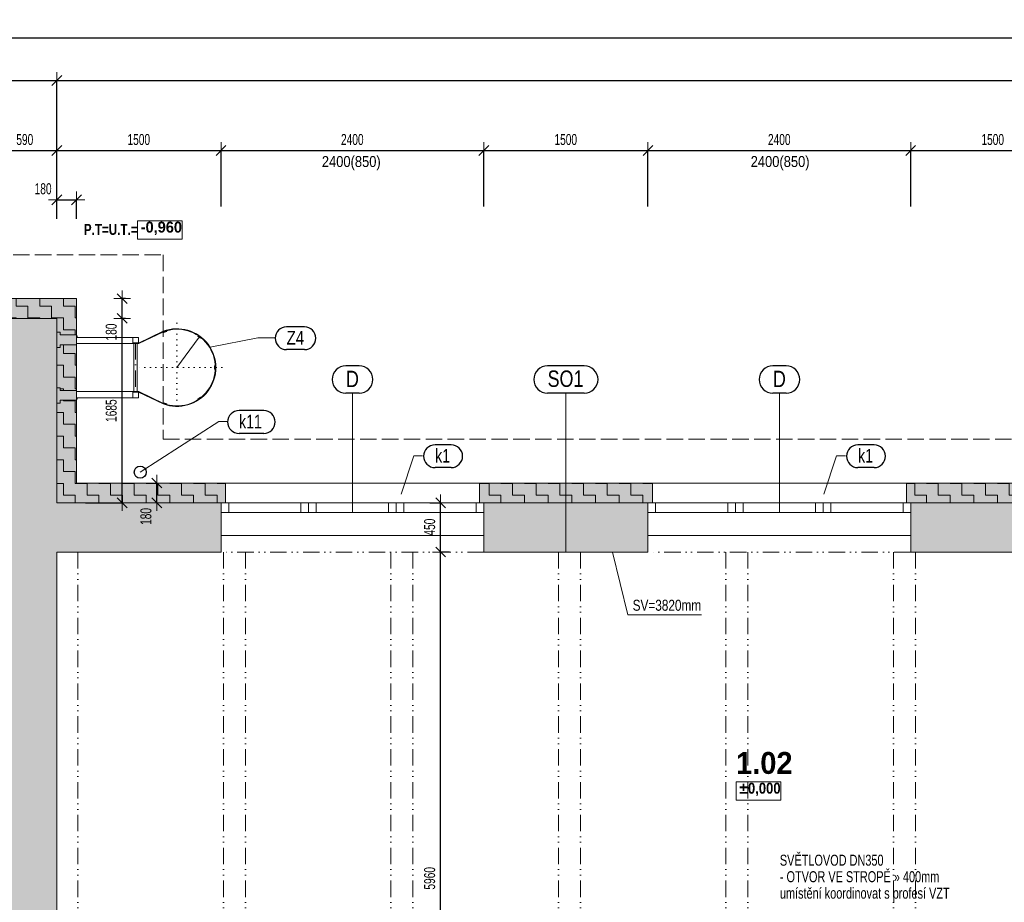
# Model space of a CAD drawing. Header units: millimetres. Extents: x -19372 to 59327, y -69634 to -42168.
# Tile 11 of 44: x -11847 to -2853, y -50807 to -42743. Entities that reach past the tile are written whole.
import ezdxf

# ---------------------------------------------------------------- set-up
doc = ezdxf.new("R2010")
doc.units = ezdxf.units.MM
doc.header["$PDMODE"] = 65
for name, pattern in [('Carkovana 2x_1', [200, 150, -50]), ('Cerchovana_1', [250, 150, -50, 0, -50]), ('JIS_08_37_1', [50, 0, -50]), ('JIS_09_15', [300, 150, -50, 0, -50, 0, -50])]:
    doc.linetypes.add(name, pattern=pattern)
for name, color, linetype, lineweight in [('XR$10$ZPEVNĚNÉ PLOCHY - ČÁRKOVANĚ_1', 7, 'Continuous', 25), ('XR$2$1.NP - STÁVAJÍCÍ_1', 7, 'Continuous', 25), ('XR$3$KOTY_1', 7, 'Continuous', 25), ('XR$4$VÝROBKY_1', 7, 'Continuous', 25), ('XR$5$OKNA + IZOLANT_1', 7, 'Continuous', 25), ('XR$7$1.NP - FILING_1', 7, 'Continuous', 25), ('XR$8$1.NP - NÁVRH_1', 7, 'Continuous', 25)]:
    doc.layers.add(name, color=color, linetype=linetype, lineweight=lineweight)
doc.styles.add('ARIAL', font='ARIAL.TTF')
doc.styles.add('Arial Black', font='Arial Black')
doc.styles.add('ARIALNARROW', font='ARIALN.TTF')
doc.dimstyles.new('DIMSTYLE_10', dxfattribs={"dimtxt": 100, "dimasz": 150, "dimexe": 0, "dimexo": 0, "dimgap": 50, "dimtad": 2, "dimdec": 0, "dimrnd": 5, "dimzin": 12, "dimdsep": 46, "dimtxsty": 'ARIALNARROW', "dimblk1": 'ALL_ML_STRICH', "dimblk2": 'ALL_ML_STRICH', "dimsah": 1, "dimcen": 0, "dimclrd": 6, "dimclre": 6, "dimclrt": 6, "dimadec": 0, "dimazin": 0, "dimtfac": 1, "dimtdec": 0, "dimtix": 1, "dimtmove": 2, "dimatfit": 3, "dimfxl": 0, "dimtvp": 1.2, "dimtzin": 0, "dimlwd": 0, "dimlwe": 13, "dimarcsym": 0})
doc.dimstyles.new('DIMSTYLE_3', dxfattribs={"dimtxt": 100, "dimasz": 150, "dimexe": 0, "dimexo": 0, "dimgap": 50, "dimtad": 2, "dimdec": 0, "dimrnd": 5, "dimdsep": 46, "dimtxsty": 'ARIALNARROW', "dimblk1": 'ALL_ML_STRICH', "dimblk2": 'ALL_ML_STRICH', "dimsah": 1, "dimcen": 0, "dimclrd": 6, "dimclre": 6, "dimclrt": 6, "dimadec": 0, "dimazin": 0, "dimtfac": 1, "dimtdec": 0, "dimtix": 1, "dimtmove": 2, "dimatfit": 3, "dimfxl": 0, "dimtzin": 0, "dimlwd": 0, "dimlwe": 13, "dimarcsym": 0})
doc.dimstyles.new('DIMSTYLE_5', dxfattribs={"dimtxt": 100, "dimasz": 150, "dimexe": 0, "dimexo": 0, "dimgap": 50, "dimtad": 2, "dimdec": 0, "dimrnd": 5, "dimdsep": 46, "dimtxsty": 'ARIALNARROW', "dimblk1": 'ALL_ML_STRICH', "dimblk2": 'ALL_ML_STRICH', "dimsah": 1, "dimcen": 0, "dimclrd": 6, "dimclre": 6, "dimclrt": 6, "dimadec": 0, "dimazin": 0, "dimtfac": 1, "dimtdec": 0, "dimtix": 1, "dimtmove": 2, "dimatfit": 3, "dimfxl": 0, "dimtvp": 1.2, "dimtzin": 0, "dimlwd": 0, "dimlwe": 13, "dimarcsym": 0})
pattern_1 = [(0, (216, 216), (108, 108), [108, -108]), (90, (216, 216), (-108, 108), [108, -108])]

# ---------------------------------------------------------------- blocks, each defined once
blk = doc.blocks.new('ALL_ML_STRICH')
at = {"color": 0, "linetype": 'ByBlock', "lineweight": -2}
for p, q in [((-1, 0), (0.5, 0)), ((-0.3, -0.3), (0.3, 0.3)), ((0, -0.5), (0, 0.5))]:
    blk.add_line(p, q, dxfattribs=at)
blk = doc.blocks.new('*D83')
at = {"layer": 'DEFPOINTS', "color": 6, "linetype": 'Continuous', "lineweight": 13}
for p in [(-8022, -47606.7), (-8022, -53566.7), (-8001.9, -53566.7)]:
    blk.add_point(p, dxfattribs=at)
at = {"layer": 'XR$3$KOTY_1', "color": 6, "linetype": 'Continuous', "lineweight": -2}
for p, q in [((-7922, -47606.7), (-8001.9, -47606.7)), ((-8001.9, -53566.7), (-8001.9, -47606.7)), ((-7922, -53566.7), (-8001.9, -53566.7))]:
    blk.add_line(p, q, dxfattribs=at)
at = {"layer": 'XR$3$KOTY_1', "color": 6, "linetype": 'Continuous', "lineweight": 13, "xscale": 150, "yscale": 150, "zscale": 150}
for p, rotation in [((-8001.9, -47606.7), 90), ((-8001.9, -53566.7), 270)]:
    blk.add_blockref('ALL_ML_STRICH', p, dxfattribs=dict(at, rotation=rotation))
at = {"layer": 'XR$3$KOTY_1', "color": 6, "linetype": 'Continuous', "lineweight": 13, "insert": (-8101.9, -50587.7), "char_height": 100, "width": 324.571, "attachment_point": 5, "rotation": 90, "style": 'ARIALNARROW'}
blk.add_mtext('\\W0.81;\\A1;{5960}', dxfattribs=at)
blk = doc.blocks.new('*D84')
at = {"layer": 'DEFPOINTS', "color": 6, "linetype": 'Continuous', "lineweight": 13}
for p in [(-8001.9, -47156.7), (-8022, -47606.7), (-8001.9, -47606.7)]:
    blk.add_point(p, dxfattribs=at)
at = {"layer": 'XR$3$KOTY_1', "color": 6, "linetype": 'Continuous', "lineweight": -2}
for p, q in [((-8101.9, -47156.7), (-8001.9, -47156.7)), ((-8001.9, -47606.7), (-8001.9, -47156.7)), ((-7922, -47606.7), (-8001.9, -47606.7))]:
    blk.add_line(p, q, dxfattribs=at)
at = {"layer": 'XR$3$KOTY_1', "color": 6, "linetype": 'Continuous', "lineweight": 13, "xscale": 150, "yscale": 150, "zscale": 150}
for p, rotation in [((-8001.9, -47156.7), 90), ((-8001.9, -47606.7), 270)]:
    blk.add_blockref('ALL_ML_STRICH', p, dxfattribs=dict(at, rotation=rotation))
at = {"layer": 'XR$3$KOTY_1', "color": 6, "linetype": 'Continuous', "lineweight": 13, "insert": (-8101.9, -47379.1), "char_height": 100, "width": 243.429, "attachment_point": 5, "rotation": 90, "style": 'ARIALNARROW'}
blk.add_mtext('\\W0.81;\\A1;{450}', dxfattribs=at)
blk = doc.blocks.new('*D161')
at = {"layer": 'DEFPOINTS', "color": 6, "linetype": 'Continuous', "lineweight": 13}
for p in [(-17937.8, -43298.8), (-17937.8, -45471.7), (-11507.8, -45471.7)]:
    blk.add_point(p, dxfattribs=at)
at = {"layer": 'XR$3$KOTY_1', "color": 6, "linetype": 'Continuous', "lineweight": -2}
for p, q in [((-17937.8, -44450.4), (-17937.8, -43298.8)), ((-17937.8, -43298.8), (-11507.8, -43298.8)), ((-11507.8, -44450.4), (-11507.8, -43298.8))]:
    blk.add_line(p, q, dxfattribs=at)
at = {"layer": 'XR$3$KOTY_1', "color": 6, "linetype": 'Continuous', "lineweight": 13, "xscale": 150, "yscale": 150, "zscale": 150, "rotation": 180}
blk.add_blockref('ALL_ML_STRICH', (-17937.8, -43298.8), dxfattribs=at)
at = {"layer": 'XR$3$KOTY_1', "color": 6, "linetype": 'Continuous', "lineweight": 13, "xscale": 150, "yscale": 150, "zscale": 150}
blk.add_blockref('ALL_ML_STRICH', (-11507.8, -43298.8), dxfattribs=at)
at = {"layer": 'XR$3$KOTY_1', "color": 6, "linetype": 'Continuous', "lineweight": 13, "insert": (-14723.9, -43198.8), "char_height": 100, "width": 324.571, "attachment_point": 5, "style": 'ARIALNARROW'}
blk.add_mtext('\\W0.81;\\A1;{6430}', dxfattribs=at)
blk = doc.blocks.new('*D166')
at = {"layer": 'DEFPOINTS', "color": 6, "linetype": 'Continuous', "lineweight": 13}
for p in [(-12097.8, -43938.5), (-12097.8, -45471.7), (-11507.8, -45471.7)]:
    blk.add_point(p, dxfattribs=at)
at = {"layer": 'XR$3$KOTY_1', "color": 6, "linetype": 'Continuous', "lineweight": -2}
for p, q in [((-12097.8, -44450.4), (-12097.8, -43938.5)), ((-12097.8, -43938.5), (-11507.8, -43938.5)), ((-11507.8, -44450.4), (-11507.8, -43938.5))]:
    blk.add_line(p, q, dxfattribs=at)
at = {"layer": 'XR$3$KOTY_1', "color": 6, "linetype": 'Continuous', "lineweight": 13, "xscale": 150, "yscale": 150, "zscale": 150, "rotation": 180}
blk.add_blockref('ALL_ML_STRICH', (-12097.8, -43938.5), dxfattribs=at)
at = {"layer": 'XR$3$KOTY_1', "color": 6, "linetype": 'Continuous', "lineweight": 13, "xscale": 150, "yscale": 150, "zscale": 150}
blk.add_blockref('ALL_ML_STRICH', (-11507.8, -43938.5), dxfattribs=at)
at = {"layer": 'XR$3$KOTY_1', "color": 6, "linetype": 'Continuous', "lineweight": 13, "insert": (-11800.3, -43838.5), "char_height": 100, "width": 243.429, "attachment_point": 5, "style": 'ARIALNARROW'}
blk.add_mtext('\\W0.81;\\A1;{590}', dxfattribs=at)
blk = doc.blocks.new('*D188')
at = {"layer": 'DEFPOINTS', "color": 6, "linetype": 'Continuous', "lineweight": 13}
for p in [(-11507.8, -43298.8), (-11507.8, -45471.7), (17177.2, -45471.7)]:
    blk.add_point(p, dxfattribs=at)
at = {"layer": 'XR$3$KOTY_1', "color": 6, "linetype": 'Continuous', "lineweight": -2}
for p, q in [((-11507.8, -44450.4), (-11507.8, -43298.8)), ((-11507.8, -43298.8), (17177.2, -43298.8)), ((17177.2, -44450.4), (17177.2, -43298.8))]:
    blk.add_line(p, q, dxfattribs=at)
at = {"layer": 'XR$3$KOTY_1', "color": 6, "linetype": 'Continuous', "lineweight": 13, "xscale": 150, "yscale": 150, "zscale": 150, "rotation": 180}
blk.add_blockref('ALL_ML_STRICH', (-11507.8, -43298.8), dxfattribs=at)
at = {"layer": 'XR$3$KOTY_1', "color": 6, "linetype": 'Continuous', "lineweight": 13, "xscale": 150, "yscale": 150, "zscale": 150}
blk.add_blockref('ALL_ML_STRICH', (17177.2, -43298.8), dxfattribs=at)
at = {"layer": 'XR$3$KOTY_1', "color": 6, "linetype": 'Continuous', "lineweight": 13, "insert": (2830, -43198.8), "char_height": 100, "width": 405.714, "attachment_point": 5, "style": 'ARIALNARROW'}
blk.add_mtext('\\W0.81;\\A1;{28685}', dxfattribs=at)
blk = doc.blocks.new('*D235')
at = {"layer": 'DEFPOINTS', "color": 6, "linetype": 'Continuous', "lineweight": 13}
for p in [(-10007.8, -43938.5), (-10007.8, -47156.7), (-7607.8, -47156.7)]:
    blk.add_point(p, dxfattribs=at)
at = {"layer": 'XR$3$KOTY_1', "color": 6, "linetype": 'Continuous', "lineweight": -2}
for p, q in [((-10007.8, -44450.4), (-10007.8, -43938.5)), ((-10007.8, -43938.5), (-7607.8, -43938.5)), ((-7607.8, -44450.4), (-7607.8, -43938.5))]:
    blk.add_line(p, q, dxfattribs=at)
at = {"layer": 'XR$3$KOTY_1', "color": 6, "linetype": 'Continuous', "lineweight": 13, "xscale": 150, "yscale": 150, "zscale": 150, "rotation": 180}
blk.add_blockref('ALL_ML_STRICH', (-10007.8, -43938.5), dxfattribs=at)
at = {"layer": 'XR$3$KOTY_1', "color": 6, "linetype": 'Continuous', "lineweight": 13, "xscale": 150, "yscale": 150, "zscale": 150}
blk.add_blockref('ALL_ML_STRICH', (-7607.8, -43938.5), dxfattribs=at)
at = {"layer": 'XR$3$KOTY_1', "color": 6, "linetype": 'Continuous', "lineweight": 13, "insert": (-8808.9, -43838.5), "char_height": 100, "width": 324.571, "attachment_point": 5, "style": 'ARIALNARROW'}
blk.add_mtext('\\W0.81;\\A1;{2400}', dxfattribs=at)
blk = doc.blocks.new('*D236')
at = {"layer": 'DEFPOINTS', "color": 6, "linetype": 'Continuous', "lineweight": 13}
for p in [(-7607.8, -43938.5), (-7607.8, -47156.7), (-6107.8, -47156.7)]:
    blk.add_point(p, dxfattribs=at)
at = {"layer": 'XR$3$KOTY_1', "color": 6, "linetype": 'Continuous', "lineweight": -2}
for p, q in [((-7607.8, -44450.4), (-7607.8, -43938.5)), ((-7607.8, -43938.5), (-6107.8, -43938.5)), ((-6107.8, -44450.4), (-6107.8, -43938.5))]:
    blk.add_line(p, q, dxfattribs=at)
at = {"layer": 'XR$3$KOTY_1', "color": 6, "linetype": 'Continuous', "lineweight": 13, "xscale": 150, "yscale": 150, "zscale": 150, "rotation": 180}
blk.add_blockref('ALL_ML_STRICH', (-7607.8, -43938.5), dxfattribs=at)
at = {"layer": 'XR$3$KOTY_1', "color": 6, "linetype": 'Continuous', "lineweight": 13, "xscale": 150, "yscale": 150, "zscale": 150}
blk.add_blockref('ALL_ML_STRICH', (-6107.8, -43938.5), dxfattribs=at)
at = {"layer": 'XR$3$KOTY_1', "color": 6, "linetype": 'Continuous', "lineweight": 13, "insert": (-6858.9, -43838.5), "char_height": 100, "width": 324.571, "attachment_point": 5, "style": 'ARIALNARROW'}
blk.add_mtext('\\W0.81;\\A1;{1500}', dxfattribs=at)
blk = doc.blocks.new('*D237')
at = {"layer": 'DEFPOINTS', "color": 6, "linetype": 'Continuous', "lineweight": 13}
for p in [(-6107.8, -43938.5), (-6107.8, -47156.7), (-3707.8, -47156.7)]:
    blk.add_point(p, dxfattribs=at)
at = {"layer": 'XR$3$KOTY_1', "color": 6, "linetype": 'Continuous', "lineweight": -2}
for p, q in [((-6107.8, -44450.4), (-6107.8, -43938.5)), ((-6107.8, -43938.5), (-3707.8, -43938.5)), ((-3707.8, -44450.4), (-3707.8, -43938.5))]:
    blk.add_line(p, q, dxfattribs=at)
at = {"layer": 'XR$3$KOTY_1', "color": 6, "linetype": 'Continuous', "lineweight": 13, "xscale": 150, "yscale": 150, "zscale": 150, "rotation": 180}
blk.add_blockref('ALL_ML_STRICH', (-6107.8, -43938.5), dxfattribs=at)
at = {"layer": 'XR$3$KOTY_1', "color": 6, "linetype": 'Continuous', "lineweight": 13, "xscale": 150, "yscale": 150, "zscale": 150}
blk.add_blockref('ALL_ML_STRICH', (-3707.8, -43938.5), dxfattribs=at)
at = {"layer": 'XR$3$KOTY_1', "color": 6, "linetype": 'Continuous', "lineweight": 13, "insert": (-4908.9, -43838.5), "char_height": 100, "width": 324.571, "attachment_point": 5, "style": 'ARIALNARROW'}
blk.add_mtext('\\W0.81;\\A1;{2400}', dxfattribs=at)
blk = doc.blocks.new('*D238')
at = {"layer": 'DEFPOINTS', "color": 6, "linetype": 'Continuous', "lineweight": 13}
for p in [(-3707.8, -43938.5), (-3707.8, -47156.7), (-2207.8, -47156.7)]:
    blk.add_point(p, dxfattribs=at)
at = {"layer": 'XR$3$KOTY_1', "color": 6, "linetype": 'Continuous', "lineweight": -2}
for p, q in [((-3707.8, -44450.4), (-3707.8, -43938.5)), ((-3707.8, -43938.5), (-2207.8, -43938.5)), ((-2207.8, -44450.4), (-2207.8, -43938.5))]:
    blk.add_line(p, q, dxfattribs=at)
at = {"layer": 'XR$3$KOTY_1', "color": 6, "linetype": 'Continuous', "lineweight": 13, "xscale": 150, "yscale": 150, "zscale": 150, "rotation": 180}
blk.add_blockref('ALL_ML_STRICH', (-3707.8, -43938.5), dxfattribs=at)
at = {"layer": 'XR$3$KOTY_1', "color": 6, "linetype": 'Continuous', "lineweight": 13, "xscale": 150, "yscale": 150, "zscale": 150}
blk.add_blockref('ALL_ML_STRICH', (-2207.8, -43938.5), dxfattribs=at)
at = {"layer": 'XR$3$KOTY_1', "color": 6, "linetype": 'Continuous', "lineweight": 13, "insert": (-2958.9, -43838.5), "char_height": 100, "width": 324.571, "attachment_point": 5, "style": 'ARIALNARROW'}
blk.add_mtext('\\W0.81;\\A1;{1500}', dxfattribs=at)
blk = doc.blocks.new('*D240')
at = {"layer": 'DEFPOINTS', "color": 6, "linetype": 'Continuous', "lineweight": 13}
for p in [(-11507.8, -43938.5), (-11507.8, -45471.7), (-10007.8, -47156.7)]:
    blk.add_point(p, dxfattribs=at)
at = {"layer": 'XR$3$KOTY_1', "color": 6, "linetype": 'Continuous', "lineweight": -2}
for p, q in [((-11507.8, -44450.4), (-11507.8, -43938.5)), ((-11507.8, -43938.5), (-10007.8, -43938.5)), ((-10007.8, -44450.4), (-10007.8, -43938.5))]:
    blk.add_line(p, q, dxfattribs=at)
at = {"layer": 'XR$3$KOTY_1', "color": 6, "linetype": 'Continuous', "lineweight": 13, "xscale": 150, "yscale": 150, "zscale": 150, "rotation": 180}
blk.add_blockref('ALL_ML_STRICH', (-11507.8, -43938.5), dxfattribs=at)
at = {"layer": 'XR$3$KOTY_1', "color": 6, "linetype": 'Continuous', "lineweight": 13, "xscale": 150, "yscale": 150, "zscale": 150}
blk.add_blockref('ALL_ML_STRICH', (-10007.8, -43938.5), dxfattribs=at)
at = {"layer": 'XR$3$KOTY_1', "color": 6, "linetype": 'Continuous', "lineweight": 13, "insert": (-10758.9, -43838.5), "char_height": 100, "width": 324.571, "attachment_point": 5, "style": 'ARIALNARROW'}
blk.add_mtext('\\W0.81;\\A1;{1500}', dxfattribs=at)
blk = doc.blocks.new('*D253')
at = {"layer": 'DEFPOINTS', "color": 6, "linetype": 'Continuous', "lineweight": 13}
for p in [(-17937.8, -42908.9), (-17937.8, -45471.7), (23607.2, -45471.7)]:
    blk.add_point(p, dxfattribs=at)
at = {"layer": 'XR$3$KOTY_1', "color": 6, "linetype": 'Continuous', "lineweight": -2}
for p, q in [((-17937.8, -44450.4), (-17937.8, -42908.9)), ((-17937.8, -42908.9), (23607.2, -42908.9)), ((23607.2, -44450.4), (23607.2, -42908.9))]:
    blk.add_line(p, q, dxfattribs=at)
at = {"layer": 'XR$3$KOTY_1', "color": 6, "linetype": 'Continuous', "lineweight": 13, "xscale": 150, "yscale": 150, "zscale": 150, "rotation": 180}
blk.add_blockref('ALL_ML_STRICH', (-17937.8, -42908.9), dxfattribs=at)
at = {"layer": 'XR$3$KOTY_1', "color": 6, "linetype": 'Continuous', "lineweight": 13, "xscale": 150, "yscale": 150, "zscale": 150}
blk.add_blockref('ALL_ML_STRICH', (23607.2, -42908.9), dxfattribs=at)
at = {"layer": 'XR$3$KOTY_1', "color": 6, "linetype": 'Continuous', "lineweight": 13, "insert": (2830, -42808.9), "char_height": 100, "width": 405.714, "attachment_point": 5, "style": 'ARIALNARROW'}
blk.add_mtext('\\W0.81;\\A1;{41545}', dxfattribs=at)
blk = doc.blocks.new('*D260')
at = {"layer": 'DEFPOINTS', "color": 6, "linetype": 'Continuous', "lineweight": 13}
for p in [(-10647.8, -46976.7), (-10593.4, -47156.7), (-10592.2, -47156.7)]:
    blk.add_point(p, dxfattribs=at)
at = {"layer": 'XR$3$KOTY_1', "color": 6, "linetype": 'Continuous', "lineweight": -2}
for p, q in [((-10593.4, -46976.7), (-10593.4, -46976.7)), ((-10593.4, -47156.7), (-10593.4, -46976.7)), ((-10593.4, -47156.7), (-10593.4, -47156.7))]:
    blk.add_line(p, q, dxfattribs=at)
at = {"layer": 'XR$3$KOTY_1', "color": 6, "linetype": 'Continuous', "lineweight": 13, "xscale": 150, "yscale": 150, "zscale": 150}
for p, rotation in [((-10593.4, -46976.7), 90), ((-10593.4, -47156.7), 270)]:
    blk.add_blockref('ALL_ML_STRICH', p, dxfattribs=dict(at, rotation=rotation))
at = {"layer": 'XR$3$KOTY_1', "color": 6, "linetype": 'Continuous', "lineweight": 13, "insert": (-10693.4, -47281.8), "char_height": 100, "width": 243.429, "attachment_point": 5, "rotation": 90, "style": 'ARIALNARROW'}
blk.add_mtext('\\W0.81;\\A1;{180}', dxfattribs=at)
blk = doc.blocks.new('*D261')
at = {"layer": 'DEFPOINTS', "color": 6, "linetype": 'Continuous', "lineweight": 13}
for p in [(-11507.8, -44388.5), (-11327.8, -45291.7), (-11507.8, -45471.7)]:
    blk.add_point(p, dxfattribs=at)
at = {"layer": 'XR$3$KOTY_1', "color": 6, "linetype": 'Continuous', "lineweight": -2}
for p, q in [((-11507.8, -44561.4), (-11507.8, -44388.5)), ((-11507.8, -44388.5), (-11327.8, -44388.5)), ((-11327.8, -44561.4), (-11327.8, -44388.5))]:
    blk.add_line(p, q, dxfattribs=at)
at = {"layer": 'XR$3$KOTY_1', "color": 6, "linetype": 'Continuous', "lineweight": 13, "xscale": 150, "yscale": 150, "zscale": 150, "rotation": 180}
blk.add_blockref('ALL_ML_STRICH', (-11507.8, -44388.5), dxfattribs=at)
at = {"layer": 'XR$3$KOTY_1', "color": 6, "linetype": 'Continuous', "lineweight": 13, "xscale": 150, "yscale": 150, "zscale": 150}
blk.add_blockref('ALL_ML_STRICH', (-11327.8, -44388.5), dxfattribs=at)
at = {"layer": 'XR$3$KOTY_1', "color": 6, "linetype": 'Continuous', "lineweight": 13, "insert": (-11633, -44288.5), "char_height": 100, "width": 243.429, "attachment_point": 5, "style": 'ARIALNARROW'}
blk.add_mtext('\\W0.81;\\A1;{180}', dxfattribs=at)
blk = doc.blocks.new('*D303')
at = {"layer": 'DEFPOINTS', "color": 6, "linetype": 'Continuous', "lineweight": 13}
for p in [(-11507.8, -45471.7), (-10910.8, -47156.7), (-10686.8, -47156.7)]:
    blk.add_point(p, dxfattribs=at)
at = {"layer": 'XR$3$KOTY_1', "color": 6, "linetype": 'Continuous', "lineweight": -2}
for p, q in [((-10879.2, -45471.7), (-10910.8, -45471.7)), ((-10910.8, -47156.7), (-10910.8, -45471.7)), ((-11244.2, -47156.7), (-10910.8, -47156.7))]:
    blk.add_line(p, q, dxfattribs=at)
at = {"layer": 'XR$3$KOTY_1', "color": 6, "linetype": 'Continuous', "lineweight": 13, "xscale": 150, "yscale": 150, "zscale": 150}
for p, rotation in [((-10910.8, -45471.7), 90), ((-10910.8, -47156.7), 270)]:
    blk.add_blockref('ALL_ML_STRICH', p, dxfattribs=dict(at, rotation=rotation))
at = {"layer": 'XR$3$KOTY_1', "color": 6, "linetype": 'Continuous', "lineweight": 13, "insert": (-11010.8, -46315.2), "char_height": 100, "width": 324.571, "attachment_point": 5, "rotation": 90, "style": 'ARIALNARROW'}
blk.add_mtext('\\W0.81;\\A1;{1685}', dxfattribs=at)
blk = doc.blocks.new('*D304')
at = {"layer": 'DEFPOINTS', "color": 6, "linetype": 'Continuous', "lineweight": 13}
for p in [(-11327.8, -45291.7), (-11507.8, -45471.7), (-10910.8, -45471.7)]:
    blk.add_point(p, dxfattribs=at)
at = {"layer": 'XR$3$KOTY_1', "color": 6, "linetype": 'Continuous', "lineweight": -2}
for p, q in [((-10879.2, -45291.7), (-10910.8, -45291.7)), ((-10910.8, -45471.7), (-10910.8, -45291.7)), ((-10879.2, -45471.7), (-10910.8, -45471.7))]:
    blk.add_line(p, q, dxfattribs=at)
at = {"layer": 'XR$3$KOTY_1', "color": 6, "linetype": 'Continuous', "lineweight": 13, "xscale": 150, "yscale": 150, "zscale": 150}
for p, rotation in [((-10910.8, -45291.7), 90), ((-10910.8, -45471.7), 270)]:
    blk.add_blockref('ALL_ML_STRICH', p, dxfattribs=dict(at, rotation=rotation))
at = {"layer": 'XR$3$KOTY_1', "color": 6, "linetype": 'Continuous', "lineweight": 13, "insert": (-11010.8, -45596.8), "char_height": 100, "width": 243.429, "attachment_point": 5, "rotation": 90, "style": 'ARIALNARROW'}
blk.add_mtext('\\W0.81;\\A1;{180}', dxfattribs=at)
blk = doc.blocks.new('KOMPLEXNÍ OBJEKT_17')
at = {"layer": 'XR$4$VÝROBKY_1', "linetype": 'Continuous', "lineweight": 13}
blk.add_hatch(color=171, dxfattribs=at).paths.add_polyline_path([(-11477.8, -45597.7), (-11507.8, -45597.7), (-11507.8, -45737.7), (-11477.8, -45737.7), (-11477.8, -45712.7), (-11327.8, -45712.7), (-11327.8, -45622.7), (-11477.8, -45622.7)])
at = {"layer": 'XR$4$VÝROBKY_1', "color": 5, "linetype": 'Continuous', "lineweight": 13}
for p, q in [((-11477.8, -45597.7), (-11507.8, -45597.7)), ((-11507.8, -45597.7), (-11507.8, -45737.7)), ((-11477.8, -45622.7), (-11477.8, -45597.7)), ((-11507.8, -45712.7), (-11507.8, -45622.7)), ((-11477.8, -45622.7), (-11327.8, -45622.7)), ((-11327.8, -45622.7), (-11327.8, -45712.7)), ((-11507.8, -45737.7), (-11477.8, -45737.7)), ((-11327.8, -45712.7), (-11477.8, -45712.7)), ((-11477.8, -45737.7), (-11477.8, -45712.7))]:
    blk.add_line(p, q, dxfattribs=at)
blk = doc.blocks.new('KOMPLEXNÍ OBJEKT_18')
at = {"layer": 'XR$4$VÝROBKY_1', "linetype": 'Continuous', "lineweight": 13}
blk.add_hatch(color=171, dxfattribs=at).paths.add_polyline_path([(-11477.8, -46245.7), (-11507.8, -46245.7), (-11507.8, -46105.7), (-11477.8, -46105.7), (-11477.8, -46130.7), (-11327.8, -46130.7), (-11327.8, -46220.7), (-11477.8, -46220.7)], flags=16)
at = {"layer": 'XR$4$VÝROBKY_1', "color": 5, "linetype": 'Continuous', "lineweight": 13}
for p, q in [((-11507.8, -46105.7), (-11477.8, -46105.7)), ((-11507.8, -46245.7), (-11507.8, -46105.7)), ((-11507.8, -46130.7), (-11507.8, -46220.7)), ((-11477.8, -46105.7), (-11477.8, -46130.7)), ((-11327.8, -46130.7), (-11477.8, -46130.7)), ((-11327.8, -46220.7), (-11327.8, -46130.7)), ((-11477.8, -46220.7), (-11327.8, -46220.7)), ((-11477.8, -46220.7), (-11477.8, -46245.7)), ((-11477.8, -46245.7), (-11507.8, -46245.7))]:
    blk.add_line(p, q, dxfattribs=at)
blk = doc.blocks.new('KOMPLEXNÍ OBJEKT_19')
at = {"layer": 'XR$4$VÝROBKY_1', "color": 5, "linetype": 'Continuous', "lineweight": 13}
for p, q in [((-10762.8, -45646.7), (-10812.8, -45646.7)), ((-10812.8, -45646.7), (-10812.8, -45696.7)), ((-10762.8, -45696.7), (-10762.8, -45646.7)), ((-10812.8, -45696.7), (-10762.8, -45696.7)), ((-10802.8, -46146.7), (-10802.8, -45696.7)), ((-10772.8, -46146.7), (-10772.8, -45696.7)), ((-10762.8, -46146.7), (-10812.8, -46146.7)), ((-10812.8, -46146.7), (-10812.8, -46196.7)), ((-10812.8, -46196.7), (-10762.8, -46196.7)), ((-10762.8, -46196.7), (-10762.8, -46146.7))]:
    blk.add_line(p, q, dxfattribs=at)
at = {"layer": 'XR$4$VÝROBKY_1', "color": 5, "linetype": 'Cerchovana_1', "lineweight": 13}
blk.add_line((-10787.8, -45696.7), (-10787.8, -46146.7), dxfattribs=at)
blk = doc.blocks.new('KOMPLEXNÍ OBJEKT_20')
at = {"layer": 'XR$4$VÝROBKY_1', "color": 5, "linetype": 'Continuous', "lineweight": 13}
for p, q in [((-10762.2, -45698.1), (-10535.7, -45589.6)), ((-10760, -45702.6), (-10533.5, -45594.2)), ((-10505, -45584.8), (-10533.5, -45594.2)), ((-10533.5, -45594.2), (-10531.6, -45599.9)), ((-10531.6, -45599.9), (-10503.1, -45590.5)), ((-10503.1, -45590.5), (-10505, -45584.8)), ((-10208.6, -45643.3), (-10291.9, -45758.4)), ((-10217.2, -45629.6), (-10220.8, -45634.5)), ((-10220.8, -45634.5), (-10196.4, -45652.1)), ((-10192.9, -45647.2), (-10217.2, -45629.6)), ((-10196.4, -45652.1), (-10192.9, -45647.2)), ((-10410.1, -45921.7), (-10291.9, -45758.4)), ((-10066.4, -45906.7), (-10066.4, -45936.7)), ((-10060.4, -45906.7), (-10066.4, -45906.7)), ((-10066.4, -45936.7), (-10060.4, -45936.7)), ((-10060.4, -45936.7), (-10060.4, -45906.7)), ((-10762.2, -46145.3), (-10535.7, -46253.7)), ((-10760, -46140.8), (-10533.5, -46249.2)), ((-10220.8, -46208.8), (-10196.4, -46191.3)), ((-10217.2, -46213.7), (-10220.8, -46208.8)), ((-10192.9, -46196.1), (-10217.2, -46213.7)), ((-10196.4, -46191.3), (-10192.9, -46196.1)), ((-10533.5, -46249.2), (-10531.6, -46243.5)), ((-10505, -46258.6), (-10533.5, -46249.2)), ((-10531.6, -46243.5), (-10503.1, -46252.9)), ((-10503.1, -46252.9), (-10505, -46258.6))]:
    blk.add_line(p, q, dxfattribs=at)
at = {"layer": 'XR$4$VÝROBKY_1', "color": 5, "linetype": 'JIS_08_37_1', "lineweight": 13}
for p, q in [((-10410.1, -45517.3), (-10410.1, -46317.3)), ((-10001.3, -45921.7), (-10802.8, -45921.7))]:
    blk.add_line(p, q, dxfattribs=at)
at = {"layer": 'XR$4$VÝROBKY_1', "color": 5, "linetype": 'Continuous', "lineweight": 13}
for radius in [355, 350]:
    blk.add_arc((-10410.1, -45921.7), radius, 249.35483, 110.64517, dxfattribs=at)
blk = doc.blocks.new('KOMPLEXNÍ OBJEKT_21')
at = {"layer": 'XR$4$VÝROBKY_1', "color": 5, "linetype": 'Continuous', "lineweight": 13}
for p, q in [((-11327.8, -45632.7), (-11321.8, -45632.7)), ((-11327.8, -45702.7), (-11327.8, -45632.7)), ((-11321.8, -45632.7), (-11321.8, -45646.7)), ((-11321.8, -45646.7), (-10812.8, -45646.7)), ((-10812.8, -45646.7), (-10812.8, -45696.7)), ((-10762.8, -45702.7), (-11327.8, -45702.7)), ((-10812.8, -45696.7), (-10762.8, -45696.7)), ((-10762.8, -45696.7), (-10762.8, -45702.7))]:
    blk.add_line(p, q, dxfattribs=at)
blk = doc.blocks.new('KOMPLEXNÍ OBJEKT_22')
at = {"layer": 'XR$4$VÝROBKY_1', "color": 5, "linetype": 'Continuous', "lineweight": 13}
for p, q in [((-11327.8, -46140.7), (-11327.8, -46210.7)), ((-10762.8, -46140.7), (-11327.8, -46140.7)), ((-11327.8, -46210.7), (-11321.8, -46210.7)), ((-11321.8, -46196.7), (-10812.8, -46196.7)), ((-11321.8, -46210.7), (-11321.8, -46196.7)), ((-10812.8, -46146.7), (-10762.8, -46146.7)), ((-10812.8, -46196.7), (-10812.8, -46146.7)), ((-10762.8, -46146.7), (-10762.8, -46140.7))]:
    blk.add_line(p, q, dxfattribs=at)
blk = doc.blocks.new('KOMPLEXNÍ OBJEKT_29')
at = {"layer": 'XR$5$OKNA + IZOLANT_1', "color": 7, "linetype": 'Continuous', "lineweight": 13}
for p, q in [((-9967.8, -47156.7), (-9967.8, -46976.7)), ((-10007.8, -47156.7), (-9967.8, -47156.7))]:
    blk.add_line(p, q, dxfattribs=at)
blk = doc.blocks.new('KOMPLEXNÍ OBJEKT_30')
at = {"layer": 'XR$5$OKNA + IZOLANT_1', "color": 7, "linetype": 'Continuous', "lineweight": 13}
for p, q in [((-7647.8, -47156.7), (-7647.8, -46976.7)), ((-7607.8, -47156.7), (-7647.8, -47156.7))]:
    blk.add_line(p, q, dxfattribs=at)
blk = doc.blocks.new('KOMPLEXNÍ OBJEKT_31')
at = {"layer": 'XR$5$OKNA + IZOLANT_1', "color": 7, "linetype": 'Continuous', "lineweight": 13}
for p, q in [((-6067.8, -47156.7), (-6067.8, -46976.7)), ((-6107.8, -47156.7), (-6067.8, -47156.7))]:
    blk.add_line(p, q, dxfattribs=at)
blk = doc.blocks.new('KOMPLEXNÍ OBJEKT_32')
at = {"layer": 'XR$5$OKNA + IZOLANT_1', "color": 7, "linetype": 'Continuous', "lineweight": 13}
for p, q in [((-3747.8, -47156.7), (-3747.8, -46976.7)), ((-3707.8, -47156.7), (-3747.8, -47156.7))]:
    blk.add_line(p, q, dxfattribs=at)

msp = doc.modelspace()

# ---------------------------------------------------------------- hatches: boundary and pattern name
at = {"layer": 'XR$7$1.NP - FILING_1', "linetype": 'Continuous', "lineweight": 13}
for points in [[(-12137.8, -45291.7), (-12137.8, -45471.7), (-11507.8, -45471.7), (-11507.8, -45597.7), (-11477.8, -45597.7), (-11477.8, -45622.7), (-11327.8, -45622.7), (-11327.8, -45291.7)], [(-11477.8, -46105.7), (-11477.8, -46130.7), (-11327.8, -46130.7), (-11327.8, -45712.7), (-11477.8, -45712.7), (-11477.8, -45737.7), (-11507.8, -45737.7), (-11507.8, -46105.7)], [(-11507.8, -46245.7), (-11507.8, -47156.7), (-9967.8, -47156.7), (-9967.8, -46976.7), (-11327.8, -46976.7), (-11327.8, -46220.7), (-11477.8, -46220.7), (-11477.8, -46245.7)], [(-7647.8, -47156.7), (-6067.8, -47156.7), (-6067.8, -46976.7), (-7647.8, -46976.7)], [(-3747.8, -47156.7), (-2167.8, -47156.7), (-2167.8, -46976.7), (-3747.8, -46976.7)]]:
    msp.add_hatch(color=11, dxfattribs=at).paths.add_polyline_path(points, flags=0)
h = msp.add_hatch(dxfattribs=at)
h.set_pattern_fill('VZOR', scale=108, style=0, pattern_type=2)
h.set_pattern_definition(pattern_1)
h.paths.add_polyline_path([(-12137.8, -45291.7), (-12137.8, -45471.7), (-11507.8, -45471.7), (-11507.8, -45597.7), (-11477.8, -45597.7), (-11477.8, -45622.7), (-11327.8, -45622.7), (-11327.8, -45291.7)], flags=0)
for points in [[(-12097.8, -45921.7), (-11957.8, -45921.7), (-11957.8, -52566.7), (-11507.8, -52566.7), (-11507.8, -47606.7), (-10007.8, -47606.7), (-10007.8, -47156.7), (-11507.8, -47156.7), (-11507.8, -45471.7), (-12097.8, -45471.7)], [(-7607.8, -47606.7), (-6107.8, -47606.7), (-6107.8, -47156.7), (-7607.8, -47156.7)], [(-3707.8, -47606.7), (-2207.8, -47606.7), (-2207.8, -47156.7), (-3707.8, -47156.7)]]:
    msp.add_hatch(color=254, dxfattribs=at).paths.add_polyline_path(points)
h = msp.add_hatch(dxfattribs=at)
h.set_pattern_fill('VZOR', scale=108, style=0, pattern_type=2)
h.set_pattern_definition(pattern_1)
h.paths.add_polyline_path([(-11477.8, -46105.7), (-11477.8, -46130.7), (-11327.8, -46130.7), (-11327.8, -45712.7), (-11477.8, -45712.7), (-11477.8, -45737.7), (-11507.8, -45737.7), (-11507.8, -46105.7)], flags=0)
h = msp.add_hatch(dxfattribs=at)
h.set_pattern_fill('VZOR', scale=108, style=0, pattern_type=2)
h.set_pattern_definition(pattern_1)
h.paths.add_polyline_path([(-11507.8, -46245.7), (-11507.8, -47156.7), (-9967.8, -47156.7), (-9967.8, -46976.7), (-11327.8, -46976.7), (-11327.8, -46220.7), (-11477.8, -46220.7), (-11477.8, -46245.7)], flags=0)
h = msp.add_hatch(dxfattribs=at)
h.set_pattern_fill('VZOR', scale=108, style=0, pattern_type=2)
h.set_pattern_definition(pattern_1)
h.paths.add_polyline_path([(-7647.8, -47156.7), (-6067.8, -47156.7), (-6067.8, -46976.7), (-7647.8, -46976.7)], flags=0)
h = msp.add_hatch(dxfattribs=at)
h.set_pattern_fill('VZOR', scale=108, style=0, pattern_type=2)
h.set_pattern_definition(pattern_1)
h.paths.add_polyline_path([(-3747.8, -47156.7), (-2167.8, -47156.7), (-2167.8, -46976.7), (-3747.8, -46976.7)], flags=0)

# ---------------------------------------------------------------- linework, layer by layer
at = {"layer": 'XR$10$ZPEVNĚNÉ PLOCHY - ČÁRKOVANĚ_1', "color": 204, "linetype": 'Carkovana 2x_1', "lineweight": 13}
for p, q in [((-18507.8, -44891.7), (-10537.8, -44891.7)), ((-10537.8, -44891.7), (-10537.8, -46576.7)), ((-10537.8, -46576.7), (-2782.8, -46576.7))]:
    msp.add_line(p, q, dxfattribs=at)
at = {"layer": 'XR$2$1.NP - STÁVAJÍCÍ_1', "color": 8, "linetype": 'Continuous', "lineweight": 18}
for p, q in [((-12097.8, -45471.7), (-11507.8, -45471.7)), ((-11507.8, -45471.7), (-11507.8, -47156.7)), ((-11507.8, -47156.7), (-10007.8, -47156.7)), ((-10007.8, -47156.7), (-10007.8, -47606.7)), ((-10007.8, -47606.7), (-10007.8, -47156.7)), ((-7607.8, -47156.7), (-6107.8, -47156.7)), ((-7607.8, -47156.7), (-7607.8, -47606.7)), ((-7607.8, -47606.7), (-7607.8, -47156.7)), ((-6107.8, -47156.7), (-6107.8, -47606.7)), ((-3707.8, -47156.7), (-2207.8, -47156.7)), ((-3707.8, -47156.7), (-3707.8, -47606.7)), ((-11507.8, -47606.7), (-11507.8, -52566.7)), ((-11507.8, -47606.7), (-10007.8, -47606.7)), ((-7607.8, -47606.7), (-6107.8, -47606.7)), ((-3707.8, -47606.7), (-2207.8, -47606.7))]:
    msp.add_line(p, q, dxfattribs=at)
at = {"layer": 'XR$2$1.NP - STÁVAJÍCÍ_1', "color": 8, "linetype": 'Continuous', "lineweight": 13}
for p, q in [((-7607.8, -47456.7), (-10007.8, -47456.7)), ((-3707.8, -47456.7), (-6107.8, -47456.7))]:
    msp.add_line(p, q, dxfattribs=at)
at = {"layer": 'XR$2$1.NP - STÁVAJÍCÍ_1', "color": 8, "linetype": 'JIS_09_15', "lineweight": 13}
for p, q in [((-11315.3, -47606.7), (-11315.3, -53566.7)), ((-7607.8, -47606.7), (-10007.8, -47606.7)), ((-9985.3, -47606.7), (-9985.3, -53566.7)), ((-9785.3, -47606.7), (-9785.3, -53566.7)), ((-8455.3, -47606.7), (-8455.3, -53566.7)), ((-8255.3, -47606.7), (-8255.3, -53566.7)), ((-6925.3, -47606.7), (-6925.3, -53566.7)), ((-6725.3, -47606.7), (-6725.3, -53566.7)), ((-3707.8, -47606.7), (-6107.8, -47606.7)), ((-5395.3, -47606.7), (-5395.3, -53566.7)), ((-5195.3, -47606.7), (-5195.3, -53566.7)), ((-3865.3, -47606.7), (-3865.3, -53566.7)), ((-3665.3, -47606.7), (-3665.3, -53566.7))]:
    msp.add_line(p, q, dxfattribs=at)
at = {"layer": 'XR$3$KOTY_1', "color": 3, "linetype": 'Continuous', "lineweight": 25}
for p, q in [((-9245.9, -45549.3), (-9408.9, -45549.3)), ((-9245.9, -45757.7), (-9408.9, -45757.7)), ((-8746.8, -45905.3), (-8867.8, -45905.3)), ((-6689.4, -45905.3), (-7024.8, -45905.3)), ((-4846.8, -45905.3), (-4967.8, -45905.3)), ((-8746.8, -46155.3), (-8867.8, -46155.3)), ((-6689.4, -46155.3), (-7024.8, -46155.3)), ((-4846.8, -46155.3), (-4967.8, -46155.3)), ((-9617.7, -46314.5), (-9843, -46314.5)), ((-9617.7, -46522.8), (-9843, -46522.8)), ((-7905.3, -46626.9), (-8052.8, -46626.9)), ((-4042.3, -46626.9), (-4189.9, -46626.9)), ((-7905.3, -46835.2), (-8052.8, -46835.2)), ((-4042.3, -46835.2), (-4189.9, -46835.2))]:
    msp.add_line(p, q, dxfattribs=at)
at = {"layer": 'XR$3$KOTY_1', "color": 3, "linetype": 'Continuous', "lineweight": 13}
for p, q in [((-9672.1, -45649.3), (-10107.8, -45735.6)), ((-9512.1, -45649.3), (-9672.1, -45649.3)), ((-8807.8, -46155.3), (-8807.8, -47246.7)), ((-6857.8, -46155.3), (-6857.8, -47606.7)), ((-4907.8, -46155.3), (-4907.8, -47246.7)), ((-10029, -46414.5), (-10745.6, -46876.7)), ((-9949, -46414.5), (-10029, -46414.5)), ((-8248, -46726.9), (-8363.2, -47078.4)), ((-8168, -46726.9), (-8248, -46726.9)), ((-4385.1, -46726.9), (-4500.3, -47078.4)), ((-4305.1, -46726.9), (-4385.1, -46726.9))]:
    msp.add_line(p, q, dxfattribs=at)
at = {"layer": 'XR$3$KOTY_1', "color": 6, "linetype": 'Continuous', "lineweight": 13}
for p, q in [((-6290.5, -48180.4), (-6433.1, -47606.7)), ((-5620.5, -48180.4), (-6290.5, -48180.4))]:
    msp.add_line(p, q, dxfattribs=at)
for points in [[(-10770.1, -44747.2), (-10363, -44747.2), (-10363, -44580.6), (-10770.1, -44580.6), (-10770.1, -44747.2)], [(-5303.5, -49873.6), (-4895.9, -49873.6), (-4895.9, -49707), (-5303.5, -49707), (-5303.5, -49873.6)]]:
    msp.add_lwpolyline(points, dxfattribs=at)
at = {"layer": 'XR$3$KOTY_1', "color": 3, "linetype": 'Continuous', "lineweight": 25}
for centre, radius, start, end in [((-9408.9, -45653.5), 104.2, 90, 270), ((-9245.9, -45653.5), 104.2, 270, 90), ((-8867.8, -46030.3), 125, 90, 270), ((-8746.8, -46030.3), 125, 270, 90), ((-7024.8, -46030.3), 125, 90, 270), ((-6689.4, -46030.3), 125, 270, 90), ((-4967.8, -46030.3), 125, 90, 270), ((-4846.8, -46030.3), 125, 270, 90), ((-9843, -46418.7), 104.2, 90, 270), ((-9617.7, -46418.7), 104.2, 270, 90), ((-8052.8, -46731.1), 104.2, 90, 270), ((-7905.3, -46731.1), 104.2, 270, 90), ((-4189.9, -46731.1), 104.2, 90, 270), ((-4042.3, -46731.1), 104.2, 270, 90)]:
    msp.add_arc(centre, radius, start, end, dxfattribs=at)
at = {"layer": 'XR$5$OKNA + IZOLANT_1', "color": 7, "linetype": 'Continuous', "lineweight": 13}
for p, q in [((-12137.8, -45291.7), (-11327.8, -45291.7)), ((-11327.8, -45291.7), (-11327.8, -46976.7)), ((-11327.8, -46976.7), (-9967.8, -46976.7)), ((-7647.8, -46976.7), (-9967.8, -46976.7)), ((-7647.8, -46976.7), (-6067.8, -46976.7)), ((-3747.8, -46976.7), (-6067.8, -46976.7)), ((-3747.8, -46976.7), (-2167.8, -46976.7))]:
    msp.add_line(p, q, dxfattribs=at)
at = {"layer": 'XR$5$OKNA + IZOLANT_1', "color": 132, "linetype": 'Continuous', "lineweight": 13}
for p, q in [((-7607.8, -47156.7), (-10007.8, -47156.7)), ((-9937.8, -47246.7), (-9937.8, -47156.7)), ((-9277.8, -47246.7), (-9277.8, -47156.7)), ((-9207.8, -47246.7), (-9207.8, -47156.7)), ((-9137.8, -47246.7), (-9137.8, -47156.7)), ((-8477.8, -47246.7), (-8477.8, -47156.7)), ((-8407.8, -47246.7), (-8407.8, -47156.7)), ((-8337.8, -47246.7), (-8337.8, -47156.7)), ((-7677.8, -47246.7), (-7677.8, -47156.7)), ((-3707.8, -47156.7), (-6107.8, -47156.7)), ((-6037.8, -47246.7), (-6037.8, -47156.7)), ((-5377.8, -47246.7), (-5377.8, -47156.7)), ((-5307.8, -47246.7), (-5307.8, -47156.7)), ((-5237.8, -47246.7), (-5237.8, -47156.7)), ((-4577.8, -47246.7), (-4577.8, -47156.7)), ((-4507.8, -47246.7), (-4507.8, -47156.7)), ((-4437.8, -47246.7), (-4437.8, -47156.7)), ((-3777.8, -47246.7), (-3777.8, -47156.7)), ((-7607.8, -47246.7), (-10007.8, -47246.7)), ((-3707.8, -47246.7), (-6107.8, -47246.7))]:
    msp.add_line(p, q, dxfattribs=at)
at = {"layer": 'XR$8$1.NP - NÁVRH_1', "color": 7, "linetype": 'Continuous', "lineweight": 25}
msp.add_circle((-10745.6, -46876.7), 55, dxfattribs=at)

# ---------------------------------------------------------------- block references
at = {"layer": 'XR$4$VÝROBKY_1', "color": 5, "linetype": 'Continuous', "lineweight": 13}
for name in ['KOMPLEXNÍ OBJEKT_17', 'KOMPLEXNÍ OBJEKT_20', 'KOMPLEXNÍ OBJEKT_21', 'KOMPLEXNÍ OBJEKT_19', 'KOMPLEXNÍ OBJEKT_18', 'KOMPLEXNÍ OBJEKT_22']:
    msp.add_blockref(name, (0, 0), dxfattribs=at)
at = {"layer": 'XR$5$OKNA + IZOLANT_1', "color": 7, "linetype": 'Continuous', "lineweight": 13}
for name in ['KOMPLEXNÍ OBJEKT_29', 'KOMPLEXNÍ OBJEKT_30', 'KOMPLEXNÍ OBJEKT_31', 'KOMPLEXNÍ OBJEKT_32']:
    msp.add_blockref(name, (0, 0), dxfattribs=at)

# ---------------------------------------------------------------- texts
at = {"layer": 'XR$3$KOTY_1', "color": 6, "linetype": 'Continuous', "lineweight": 18, "char_height": 100, "attachment_point": 5, "style": 'ARIALNARROW'}
for s, insert, width in [('\\W1.03;2400(850)', (-8818, -44054.2), 588.391), ('\\W1.03;2400(850)', (-4900.9, -44054.2), 588.391), ('\\W0.94;SV=3820mm', (-5935.2, -48093.7), 676.724)]:
    msp.add_mtext(s, dxfattribs=dict(at, insert=insert, width=width))
at = {"layer": 'XR$3$KOTY_1', "color": 6, "linetype": 'Continuous', "lineweight": 13, "char_height": 100, "attachment_point": 7, "style": 'ARIALNARROW'}
for s, insert, width in [('\\W0.93;\\fArial Narrow|i0|b1|c0|p0;P.T=U.T.=', (-11261.1, -44710.6), 537.263), ('\\W1.16;\\fArial Narrow|i0|b1|c0|p0;-0,960', (-10741.3, -44710.6), 436.276), ('\\W1.04;\\fArial Narrow|i0|b1|c0|p0;±0,000', (-5274.6, -49837), 430.643)]:
    msp.add_mtext(s, dxfattribs=dict(at, insert=insert, width=width))
at = {"layer": 'XR$3$KOTY_1', "color": 3, "linetype": 'Continuous', "lineweight": 25, "attachment_point": 7, "style": 'ARIAL'}
for s, insert, char_height, width in [('\\W0.79;Z4', (-9408.9, -45711.8), 125, 212.618), ('\\W0.79;D', (-8867.8, -46100.3), 150, 180.285), ('\\W0.78;SO1', (-7024.8, -46100.3), 150, 393.631), ('\\W0.79;D', (-4967.8, -46100.3), 150, 180.285), ('\\W0.74;k11', (-9843, -46477), 125, 271.783), ('\\W0.75;k1', (-8052.8, -46789.4), 125, 194.675), ('\\W0.75;k1', (-4189.9, -46789.4), 125, 194.675)]:
    msp.add_mtext(s, dxfattribs=dict(at, insert=insert, char_height=char_height, width=width))
at = {"layer": 'XR$3$KOTY_1', "color": 7, "linetype": 'Continuous', "lineweight": 13, "insert": (-4903.3, -50372.3), "char_height": 100, "width": 1992.637, "attachment_point": 1, "line_spacing_factor": 0.903614, "style": 'ARIALNARROW'}
msp.add_mtext('\\W0.87;SVĚTLOVOD DN350\\P- OTVOR VE STROPĚ » 400mm\\Pumístění koordinovat s profesí VZT', dxfattribs=at)
at = {"layer": 'XR$8$1.NP - NÁVRH_1', "color": 7, "linetype": 'Continuous', "lineweight": 35, "insert": (-5303.5, -49433.6), "char_height": 200, "width": 627.778, "attachment_point": 1, "style": 'Arial Black'}
msp.add_mtext('\\W0.83;1.02', dxfattribs=at)

# ---------------------------------------------------------------- dimensions: what is measured, and where the dimension line sits
at = {"layer": 'XR$3$KOTY_1', "color": 6, "linetype": 'Continuous', "lineweight": 13}
for base, p1, p2, dimstyle, picture, middle in [((23607.2, -42908.9), (-17937.8, -44450.4), (23607.2, -44450.4), 'DIMSTYLE_3', '*D253', (2830, -42808.9)), ((-11507.8, -43298.8), (-17937.8, -44450.4), (-11507.8, -44450.4), 'DIMSTYLE_3', '*D161', (-14723.9, -43198.8)), ((17177.2, -43298.8), (-11507.8, -44450.4), (17177.2, -44450.4), 'DIMSTYLE_3', '*D188', (2830, -43198.8)), ((-11507.8, -43938.5), (-12097.8, -44450.4), (-11507.8, -44450.4), 'DIMSTYLE_3', '*D166', (-11800.3, -43838.5)), ((-10007.8, -43938.5), (-11507.8, -44450.4), (-10007.8, -44450.4), 'DIMSTYLE_3', '*D240', (-10758.9, -43838.5)), ((-7607.8, -43938.5), (-10007.8, -44450.4), (-7607.8, -44450.4), 'DIMSTYLE_3', '*D235', (-8808.9, -43838.5)), ((-6107.8, -43938.5), (-7607.8, -44450.4), (-6107.8, -44450.4), 'DIMSTYLE_3', '*D236', (-6858.9, -43838.5)), ((-3707.8, -43938.5), (-6107.8, -44450.4), (-3707.8, -44450.4), 'DIMSTYLE_3', '*D237', (-4908.9, -43838.5)), ((-2207.8, -43938.5), (-3707.8, -44450.4), (-2207.8, -44450.4), 'DIMSTYLE_3', '*D238', (-2958.9, -43838.5)), ((-11327.8, -44388.5), (-11507.8, -44561.4), (-11327.8, -44561.4), 'DIMSTYLE_10', '*D261', (-11633, -44288.5))]:
    dim = msp.add_linear_dim(base=base, p1=p1, p2=p2, dimstyle=dimstyle, override={"dimpost": '<>', "dimclrd": 6, "dimclre": 6, "dimclrt": 6, "dimlwd": 0, "dimlwe": 13}, dxfattribs=at)
    dim.commit()
    dim.dimension.update_dxf_attribs({"geometry": picture, "text_midpoint": middle, "dimtype": 160})
for base, p1, p2, dimstyle, picture, middle in [((-10910.8, -45291.7), (-10879.2, -45471.7), (-10879.2, -45291.7), 'DIMSTYLE_5', '*D304', (-11010.8, -45596.8)), ((-10910.8, -45471.7), (-11244.2, -47156.7), (-10879.2, -45471.7), 'DIMSTYLE_3', '*D303', (-11010.8, -46315.2)), ((-10593.4, -46976.7), (-10593.4, -47156.7), (-10593.4, -46976.7), 'DIMSTYLE_10', '*D260', (-10693.4, -47281.8)), ((-8001.9, -47156.7), (-7922, -47606.7), (-8101.9, -47156.7), 'DIMSTYLE_3', '*D84', (-8101.9, -47379.1)), ((-8001.9, -47606.7), (-7922, -53566.7), (-7922, -47606.7), 'DIMSTYLE_3', '*D83', (-8101.9, -50587.7))]:
    dim = msp.add_linear_dim(base=base, p1=p1, p2=p2, angle=90, dimstyle=dimstyle, override={"dimpost": '<>', "dimclrd": 6, "dimclre": 6, "dimclrt": 6, "dimlwd": 0, "dimlwe": 13}, dxfattribs=at)
    dim.commit()
    dim.dimension.update_dxf_attribs({"geometry": picture, "text_midpoint": middle, "dimtype": 160})

doc.saveas('drawing.dxf')
